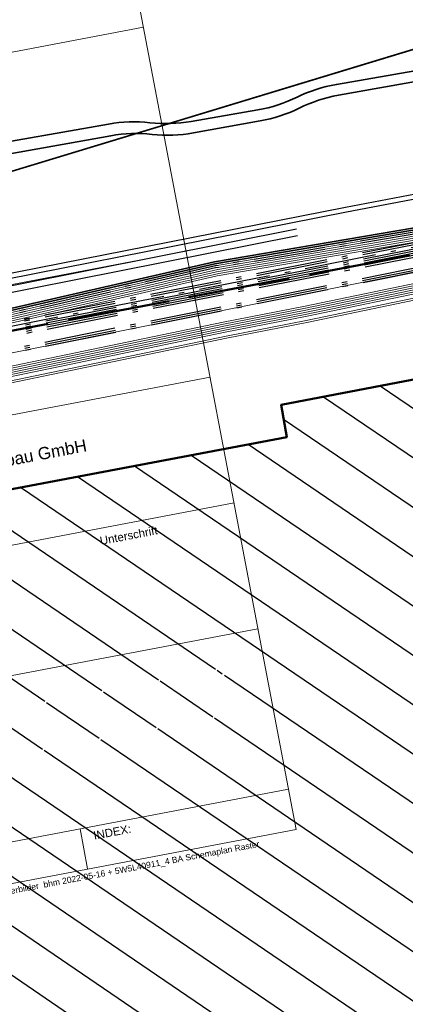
# Model space of a CAD drawing. Extents: x 3503739 to 3504470, y 5375172 to 5375561.
# Tile 84 of 121: x 3504156.07 to 3504165.5, y 5375360.19 to 5375384.3. Entities that reach past the tile are written whole.
import ezdxf

# ---------------------------------------------------------------- set-up
doc = ezdxf.new("R2010")
doc.units = 0
doc.header["$MEASUREMENT"] = 0
doc.linetypes.add('202', pattern=[2.64, 1.75, -0.38, 0.13, -0.38])
doc.linetypes.add('4', pattern=[6, 2.5, -0.5, 2.5, -0.5])
for name, color, linetype in [('1WB_LICHT_KSR', 7, 'Continuous'), ('4WB_BESTAND_1_BA', 7, 'Continuous'), ('4WB_G_LEITUNG', 7, 'Continuous'), ('4WB_WV_LEITUNG', 7, 'Continuous'), ('_4WP_NEUEGRENZE', 7, 'Continuous'), ('_4WP_STADT_BEW_S', 7, 'Continuous'), ('K_FLURSTUECKE', 7, 'Continuous'), ('K_GEBAEUDE', 7, 'Continuous'), ('W-SCHESTEMPEL1', 7, 'Continuous')]:
    doc.layers.add(name, color=color, linetype=linetype)
doc.styles.add('661', font='ARIAL.TTF', dxfattribs={"height": 0.15})
doc.styles.add('665', font='ARIAL.TTF', dxfattribs={"height": 0.2})
doc.styles.add('671', font='ARIAL.TTF', dxfattribs={"height": 0.3})

# ---------------------------------------------------------------- blocks, each defined once
blk = doc.blocks.new('_X0')
at = {"color": 252, "linetype": 'Continuous', "lineweight": 25}
for p, q in [((-12.005, 15.001), (-9.509, 13.303)), ((-13.394, 14.737), (6.455, 1.228)), ((-14.368, 14.19), (5.066, 0.964)), ((-15.236, 13.571), (3.677, 0.7)), ((-16.626, 13.308), (2.288, 0.435)), ((-18.017, 13.045), (0.899, 0.171)), ((-19.408, 12.782), (-0.432, -0.133)), ((-25.909, 12.368), (-18.815, 7.54)), ((-20.799, 12.519), (-0.402, -1.363)), ((-27.296, 12.102), (-20.206, 7.277)), ((-22.19, 12.256), (-16.034, 8.066)), ((-23.58, 11.993), (-17.425, 7.803)), ((-28.096, 10.227), (-8.388, -3.185)), ((-27.843, 8.845), (-9.772, -3.453)), ((-29.086, 8.482), (-11.156, -3.721)), ((-30.478, 8.219), (-12.54, -3.988)), ((-15.994, 8.039), (-15.868, 7.953)), ((-31.869, 7.957), (-13.924, -4.256)), ((-17.385, 7.776), (-16.094, 6.897)), ((-15.809, 7.914), (-1.585, -1.767)), ((-18.776, 7.513), (-17.484, 6.634)), ((-20.166, 7.25), (-18.875, 6.371)), ((-21.31, 6.818), (-20.266, 6.108)), ((-16.054, 6.87), (-2.967, -2.036)), ((-17.444, 6.607), (-4.348, -2.306)), ((-18.835, 6.344), (-5.73, -2.575)), ((-20.226, 6.081), (-7.004, -2.918))]:
    blk.add_line(p, q, dxfattribs=at)

msp = doc.modelspace()

# ---------------------------------------------------------------- linework, layer by layer
at = {"layer": '1WB_LICHT_KSR', "color": 190, "linetype": 'Continuous', "lineweight": 35}
for points in [[(3504211.482, 5375387.747), (3504204.093, 5375386.637), (3504200.361, 5375386.007), (3504198.385, 5375385.654), (3504197.529, 5375385.502), (3504197.127, 5375385.403), (3504196.903, 5375385.267), (3504196.197, 5375384.767), (3504195.376, 5375384.2), (3504194.928, 5375384.114), (3504190.09, 5375383.252), (3504184.33, 5375382.312), (3504178.06, 5375381.347), (3504170.886, 5375379.997), (3504166.111, 5375379.267), (3504160.829, 5375378.367), (3504155.198, 5375377.077), (3504137.903, 5375373.707), (3504132.982, 5375372.797), (3504109.346, 5375368.287), (3504102.663, 5375366.987), (3504097.025, 5375367.877), (3504085.013, 5375369.557)], [(3504166.119, 5375379.218), (3504160.839, 5375378.318), (3504155.209, 5375377.028), (3504137.913, 5375373.658), (3504132.991, 5375372.748), (3504109.355, 5375368.238), (3504109.053, 5375368.179), (3504102.664, 5375366.936), (3504097.018, 5375367.828), (3504085.006, 5375369.507)]]:
    msp.add_lwpolyline(points, dxfattribs=at)
at = {"layer": '4WB_BESTAND_1_BA', "color": 250, "linetype": '202', "lineweight": 25}
for points in [[(3504084.957, 5375369.157), (3504096.969, 5375367.485), (3504102.671, 5375366.579), (3504109.123, 5375367.836), (3504109.418, 5375367.895), (3504133.054, 5375372.405), (3504137.983, 5375373.315), (3504155.282, 5375376.685), (3504166.187, 5375378.826), (3504170.96, 5375379.556), (3504178.141, 5375380.906), (3504184.411, 5375381.871), (3504190.162, 5375382.811), (3504195.529, 5375383.768), (3504196.496, 5375384.302), (3504197.186, 5375384.911), (3504197.599, 5375385.159), (3504200.134, 5375385.614), (3504200.417, 5375385.664), (3504204.149, 5375386.294), (3504211.531, 5375387.404)], [(3504211.566, 5375387.159), (3504204.189, 5375386.049), (3504200.457, 5375385.419), (3504197.689, 5375384.919), (3504197.336, 5375384.706), (3504196.641, 5375384.097), (3504195.614, 5375383.528), (3504190.202, 5375382.566), (3504184.456, 5375381.626), (3504178.186, 5375380.661), (3504171, 5375379.311), (3504166.232, 5375378.581), (3504155.332, 5375376.44), (3504138.033, 5375373.07), (3504133.099, 5375372.16), (3504109.463, 5375367.65), (3504109.173, 5375367.591), (3504102.676, 5375366.324), (3504096.934, 5375367.24), (3504084.922, 5375368.907)], [(3504211.559, 5375387.208), (3504204.181, 5375386.098), (3504200.449, 5375385.468), (3504200.169, 5375385.418), (3504197.671, 5375384.967), (3504197.306, 5375384.747), (3504196.612, 5375384.138), (3504195.597, 5375383.576), (3504190.194, 5375382.615), (3504184.447, 5375381.675), (3504178.177, 5375380.71), (3504170.992, 5375379.36), (3504166.223, 5375378.63), (3504155.322, 5375376.489), (3504138.023, 5375373.119), (3504133.09, 5375372.209), (3504109.454, 5375367.699), (3504109.163, 5375367.64), (3504102.675, 5375366.375), (3504096.941, 5375367.289), (3504084.929, 5375368.957)], [(3504211.552, 5375387.257), (3504204.173, 5375386.147), (3504200.441, 5375385.517), (3504200.166, 5375385.468), (3504197.653, 5375385.015), (3504197.276, 5375384.788), (3504196.583, 5375384.179), (3504195.58, 5375383.624), (3504190.186, 5375382.664), (3504184.438, 5375381.724), (3504178.168, 5375380.759), (3504170.984, 5375379.409), (3504166.214, 5375378.679), (3504155.312, 5375376.538), (3504138.013, 5375373.168), (3504133.081, 5375372.258), (3504109.445, 5375367.748), (3504109.153, 5375367.689), (3504102.674, 5375366.426), (3504096.948, 5375367.338), (3504084.936, 5375369.007)], [(3504211.545, 5375387.306), (3504204.165, 5375386.196), (3504200.433, 5375385.566), (3504200.151, 5375385.516), (3504197.635, 5375385.063), (3504197.246, 5375384.829), (3504196.554, 5375384.22), (3504195.563, 5375383.672), (3504190.178, 5375382.713), (3504184.429, 5375381.773), (3504178.159, 5375380.808), (3504170.976, 5375379.458), (3504166.205, 5375378.728), (3504155.302, 5375376.587), (3504138.003, 5375373.217), (3504133.072, 5375372.307), (3504109.436, 5375367.797), (3504109.143, 5375367.738), (3504102.673, 5375366.477), (3504096.955, 5375367.387), (3504084.943, 5375369.057)], [(3504211.538, 5375387.355), (3504204.157, 5375386.245), (3504200.425, 5375385.615), (3504200.143, 5375385.565), (3504197.617, 5375385.111), (3504197.216, 5375384.87), (3504196.525, 5375384.261), (3504195.546, 5375383.72), (3504190.17, 5375382.762), (3504184.42, 5375381.822), (3504178.15, 5375380.857), (3504170.968, 5375379.507), (3504166.196, 5375378.777), (3504155.292, 5375376.636), (3504137.993, 5375373.266), (3504133.063, 5375372.356), (3504109.427, 5375367.846), (3504109.133, 5375367.787), (3504102.672, 5375366.528), (3504096.962, 5375367.436), (3504084.95, 5375369.107)], [(3504211.545, 5375386.954), (3504203.624, 5375385.716), (3504203.227, 5375385.676), (3504202.845, 5375385.376), (3504201.956, 5375384.652), (3504201.468, 5375384.505), (3504199.8, 5375384.296), (3504198.124, 5375384.086), (3504196.005, 5375383.547), (3504190.21, 5375382.517), (3504184.465, 5375381.577), (3504178.225, 5375380.436), (3504175.148, 5375379.841), (3504166.164, 5375378.301), (3504155.406, 5375376.141), (3504138.075, 5375372.845), (3504137.172, 5375372.678), (3504133.64, 5375372.019), (3504122.158, 5375369.841), (3504109.501, 5375367.447), (3504107.907, 5375367.141), (3504102.752, 5375366.161), (3504096.537, 5375367.076), (3504085.429, 5375368.676)], [(3504211.56, 5375386.855), (3504203.637, 5375385.617), (3504203.266, 5375385.579), (3504202.907, 5375385.298), (3504202.004, 5375384.562), (3504201.497, 5375384.409), (3504200.804, 5375384.32), (3504199.812, 5375384.196), (3504198.142, 5375383.988), (3504196.027, 5375383.449), (3504190.226, 5375382.419), (3504184.483, 5375381.479), (3504178.243, 5375380.338), (3504175.166, 5375379.743), (3504166.182, 5375378.203), (3504155.426, 5375376.043), (3504138.093, 5375372.747), (3504137.19, 5375372.58), (3504133.658, 5375371.921), (3504122.176, 5375369.743), (3504109.519, 5375367.349), (3504107.925, 5375367.043), (3504105.683, 5375366.616)], [(3504197.314, 5375385.046), (3504197.119, 5375384.931), (3504196.421, 5375384.439), (3504195.512, 5375383.816), (3504190.154, 5375382.86), (3504184.402, 5375381.92), (3504178.132, 5375380.955), (3504170.952, 5375379.605), (3504166.178, 5375378.875), (3504155.272, 5375376.734), (3504137.973, 5375373.364), (3504133.045, 5375372.454), (3504109.409, 5375367.944), (3504109.113, 5375367.885), (3504102.67, 5375366.63), (3504096.976, 5375367.534), (3504084.964, 5375369.207)], [(3504197.288, 5375385.089), (3504197.092, 5375384.973), (3504196.393, 5375384.48), (3504195.495, 5375383.864), (3504190.146, 5375382.909), (3504184.393, 5375381.969), (3504178.123, 5375381.004), (3504170.944, 5375379.654), (3504166.169, 5375378.924), (3504155.262, 5375376.783), (3504137.963, 5375373.413), (3504133.036, 5375372.503), (3504109.4, 5375367.993), (3504109.103, 5375367.934), (3504102.669, 5375366.681), (3504096.983, 5375367.583), (3504084.971, 5375369.257)], [(3504166.135, 5375379.12), (3504160.859, 5375378.22), (3504155.231, 5375376.93), (3504137.933, 5375373.56), (3504133.009, 5375372.65), (3504109.373, 5375368.14), (3504109.073, 5375368.081), (3504102.666, 5375366.834), (3504097.004, 5375367.73), (3504084.992, 5375369.407)], [(3504166.127, 5375379.169), (3504160.849, 5375378.269), (3504155.22, 5375376.979), (3504137.923, 5375373.609), (3504133, 5375372.699), (3504109.364, 5375368.189), (3504109.063, 5375368.13), (3504102.665, 5375366.885), (3504097.011, 5375367.779), (3504084.999, 5375369.457)], [(3504166.173, 5375378.252), (3504155.416, 5375376.092), (3504138.084, 5375372.796), (3504137.181, 5375372.629), (3504133.649, 5375371.97), (3504122.167, 5375369.792), (3504109.51, 5375367.398), (3504107.916, 5375367.092), (3504102.753, 5375366.11), (3504096.53, 5375367.027), (3504085.422, 5375368.627)]]:
    msp.add_lwpolyline(points, dxfattribs=at)
at = {"layer": '4WB_BESTAND_1_BA', "color": 7, "linetype": 'Continuous', "lineweight": 13}
for points in [[(3504198.345, 5375383.314), (3504197.918, 5375383.263), (3504195.01, 5375382.781), (3504192.747, 5375382.5), (3504178.61, 5375380.018), (3504177.407, 5375379.808), (3504175.826, 5375379.478), (3504170.949, 5375378.459), (3504166.26, 5375377.799), (3504163.039, 5375377.128), (3504161.075, 5375376.748), (3504155.531, 5375375.597), (3504154.957, 5375375.49), (3504137.259, 5375372.207), (3504133.728, 5375371.542), (3504122.246, 5375369.372), (3504108.534, 5375366.802), (3504107.709, 5375366.648), (3504102.834, 5375365.742), (3504096.286, 5375366.642), (3504085.372, 5375368.272)], [(3504085.379, 5375368.321), (3504096.293, 5375366.691), (3504102.833, 5375365.793), (3504107.7, 5375366.697), (3504108.525, 5375366.851), (3504122.237, 5375369.421), (3504133.719, 5375371.591), (3504137.25, 5375372.256), (3504154.948, 5375375.539), (3504155.521, 5375375.646), (3504161.065, 5375376.797), (3504163.029, 5375377.177), (3504166.251, 5375377.848), (3504170.94, 5375378.508), (3504175.816, 5375379.527), (3504177.398, 5375379.857), (3504178.601, 5375380.067), (3504192.74, 5375382.549), (3504195.003, 5375382.83), (3504197.911, 5375383.313), (3504198.339, 5375383.364)], [(3504198.333, 5375383.414), (3504197.904, 5375383.363), (3504194.996, 5375382.879), (3504192.733, 5375382.598), (3504178.592, 5375380.116), (3504177.389, 5375379.906), (3504175.806, 5375379.576), (3504170.931, 5375378.557), (3504166.242, 5375377.897), (3504163.019, 5375377.226), (3504161.055, 5375376.846), (3504155.511, 5375375.695), (3504154.939, 5375375.588), (3504137.241, 5375372.305), (3504133.71, 5375371.64), (3504122.228, 5375369.47), (3504108.516, 5375366.9), (3504107.691, 5375366.746), (3504102.832, 5375365.844), (3504096.3, 5375366.74), (3504085.386, 5375368.37)], [(3504198.327, 5375383.464), (3504197.897, 5375383.413), (3504194.989, 5375382.928), (3504192.726, 5375382.647), (3504178.583, 5375380.165), (3504177.38, 5375379.955), (3504175.796, 5375379.625), (3504170.922, 5375378.606), (3504166.233, 5375377.946), (3504163.009, 5375377.275), (3504161.045, 5375376.895), (3504155.501, 5375375.744), (3504154.93, 5375375.637), (3504137.232, 5375372.354), (3504133.701, 5375371.689), (3504122.219, 5375369.519), (3504108.507, 5375366.949), (3504107.682, 5375366.795), (3504102.831, 5375365.895), (3504096.307, 5375366.789), (3504085.393, 5375368.419)], [(3504085.358, 5375368.174), (3504096.272, 5375366.544), (3504102.836, 5375365.64), (3504107.727, 5375366.55), (3504108.552, 5375366.704), (3504122.264, 5375369.274), (3504133.746, 5375371.444), (3504137.277, 5375372.109), (3504154.975, 5375375.392), (3504155.551, 5375375.499), (3504161.095, 5375376.65), (3504163.059, 5375377.03), (3504166.278, 5375377.701), (3504170.967, 5375378.361), (3504175.846, 5375379.38), (3504177.425, 5375379.71), (3504178.628, 5375379.92), (3504192.761, 5375382.402), (3504195.024, 5375382.683), (3504197.932, 5375383.163), (3504198.357, 5375383.214)], [(3504085.365, 5375368.223), (3504096.279, 5375366.593), (3504102.835, 5375365.691), (3504107.718, 5375366.599), (3504108.543, 5375366.753), (3504122.255, 5375369.323), (3504133.737, 5375371.493), (3504137.268, 5375372.158), (3504154.966, 5375375.441), (3504155.541, 5375375.548), (3504161.085, 5375376.699), (3504163.049, 5375377.079), (3504166.269, 5375377.75), (3504170.958, 5375378.41), (3504175.836, 5375379.429), (3504177.416, 5375379.759), (3504178.619, 5375379.969), (3504192.754, 5375382.451), (3504195.017, 5375382.732), (3504197.925, 5375383.213), (3504198.351, 5375383.264)], [(3504166.303, 5375377.552), (3504163.089, 5375376.882), (3504161.125, 5375376.502), (3504155.581, 5375375.353), (3504155.002, 5375375.245), (3504137.304, 5375371.962), (3504133.774, 5375371.297), (3504122.291, 5375369.127), (3504108.579, 5375366.557), (3504107.754, 5375366.403), (3504102.839, 5375365.487), (3504096.251, 5375366.397), (3504085.337, 5375368.027)], [(3504166.295, 5375377.602), (3504163.079, 5375376.932), (3504161.115, 5375376.552), (3504155.571, 5375375.401), (3504154.993, 5375375.294), (3504137.295, 5375372.011), (3504133.765, 5375371.346), (3504122.282, 5375369.176), (3504108.57, 5375366.606), (3504107.745, 5375366.452), (3504102.838, 5375365.538), (3504096.258, 5375366.446), (3504085.344, 5375368.076)]]:
    msp.add_lwpolyline(points, dxfattribs=at)
at = {"layer": '4WB_BESTAND_1_BA', "color": 116, "linetype": 'Continuous', "lineweight": 13}
for points in [[(3504166.159, 5375378.972), (3504160.936, 5375378.081), (3504155.263, 5375376.783), (3504137.962, 5375373.413), (3504133.036, 5375372.503), (3504109.401, 5375367.993), (3504109.102, 5375367.934), (3504102.669, 5375366.681), (3504096.982, 5375367.582), (3504084.955, 5375369.26)], [(3504085.007, 5375369.404), (3504097.005, 5375367.731), (3504102.666, 5375366.834), (3504109.074, 5375368.081), (3504109.372, 5375368.14), (3504133.009, 5375372.65), (3504137.934, 5375373.56), (3504155.232, 5375376.93), (3504160.859, 5375378.22), (3504166.135, 5375379.121)], [(3504085.015, 5375369.454), (3504097.012, 5375367.78), (3504102.665, 5375366.885), (3504109.064, 5375368.13), (3504109.363, 5375368.189), (3504133, 5375372.699), (3504137.924, 5375373.609), (3504155.221, 5375376.979), (3504160.896, 5375378.277), (3504166.127, 5375379.17)], [(3504166.167, 5375378.923), (3504160.899, 5375378.024), (3504155.274, 5375376.734), (3504137.972, 5375373.364), (3504133.045, 5375372.454), (3504109.41, 5375367.944), (3504109.112, 5375367.885), (3504102.67, 5375366.63), (3504096.975, 5375367.533), (3504084.949, 5375369.21)]]:
    msp.add_lwpolyline(points, dxfattribs=at)
at = {"layer": '4WB_BESTAND_1_BA', "color": 251, "linetype": 'Continuous', "lineweight": 13}
for points in [[(3504166.151, 5375379.022), (3504160.879, 5375378.122), (3504155.253, 5375376.832), (3504137.953, 5375373.462), (3504133.027, 5375372.552), (3504109.391, 5375368.042), (3504109.093, 5375367.983), (3504102.668, 5375366.732), (3504096.99, 5375367.632), (3504084.978, 5375369.307)], [(3504166.143, 5375379.071), (3504160.916, 5375378.179), (3504155.242, 5375376.881), (3504137.943, 5375373.511), (3504133.018, 5375372.601), (3504109.382, 5375368.091), (3504109.083, 5375368.032), (3504102.667, 5375366.783), (3504096.997, 5375367.681), (3504084.985, 5375369.357)]]:
    msp.add_lwpolyline(points, dxfattribs=at)
at = {"layer": '4WB_BESTAND_1_BA', "color": 35, "linetype": 'Continuous', "lineweight": 13}
msp.add_lwpolyline([(3504166.181, 5375378.212), (3504155.424, 5375376.052), (3504138.092, 5375372.756), (3504137.189, 5375372.589), (3504133.657, 5375371.93), (3504122.175, 5375369.752), (3504109.518, 5375367.358), (3504107.923, 5375367.052), (3504105.677, 5375366.625), (3504105.537, 5375366.457), (3504105.462, 5375366.237), (3504105.594, 5375365.547), (3504106.228, 5375362.12), (3504106.585, 5375359.19), (3504106.757, 5375358.755), (3504108.278, 5375355.223), (3504109.365, 5375352.799), (3504109.825, 5375352.413), (3504112.259, 5375351.396)], dxfattribs=at)
at = {"layer": '4WB_G_LEITUNG', "color": 6, "linetype": 'Continuous', "lineweight": 25}
for points in [[(3504085.477, 5375370.552), (3504097.382, 5375368.712), (3504103.166, 5375368.061), (3504109.274, 5375369.243), (3504121.004, 5375371.493), (3504132.565, 5375373.562), (3504133.716, 5375373.742), (3504134.949, 5375373.882), (3504140.444, 5375375.053), (3504152.251, 5375377.263), (3504164.06, 5375379.593), (3504175.875, 5375381.843), (3504187.576, 5375383.913), (3504199.26, 5375386.373), (3504204.957, 5375387.533), (3504211.05, 5375388.662), (3504223.011, 5375390.112), (3504223.231, 5375390.163), (3504230.399, 5375391.802), (3504234.778, 5375392.122), (3504242.124, 5375392.542), (3504246.704, 5375392.722), (3504246.978, 5375392.732)], [(3504246.974, 5375392.842), (3504246.699, 5375392.832), (3504242.119, 5375392.652), (3504234.771, 5375392.232), (3504230.382, 5375391.911), (3504223.206, 5375390.27), (3504222.992, 5375390.221), (3504211.033, 5375388.771), (3504204.936, 5375387.641), (3504199.237, 5375386.48), (3504187.555, 5375384.021), (3504175.855, 5375381.951), (3504164.039, 5375379.701), (3504152.23, 5375377.371), (3504140.423, 5375375.161), (3504134.932, 5375373.991), (3504133.701, 5375373.851), (3504132.546, 5375373.671), (3504120.984, 5375371.601), (3504109.253, 5375369.351), (3504103.161, 5375368.172), (3504097.397, 5375368.821), (3504085.494, 5375370.661)]]:
    msp.add_lwpolyline(points, dxfattribs=at)
at = {"layer": '4WB_WV_LEITUNG', "color": 4, "linetype": 'Continuous', "lineweight": 25}
for points in [[(3504082.938, 5375370.735), (3504094.794, 5375368.698), (3504103.106, 5375367.465), (3504109.3, 5375368.878), (3504121.159, 5375371.278), (3504132.997, 5375373.108), (3504133.821, 5375373.288), (3504134.42, 5375373.419), (3504140.448, 5375374.748), (3504150.942, 5375376.648), (3504162.866, 5375379.018)], [(3504082.965, 5375370.893), (3504094.819, 5375368.856), (3504103.099, 5375367.628), (3504109.267, 5375369.035), (3504121.131, 5375371.435), (3504132.968, 5375373.265), (3504133.786, 5375373.445), (3504134.385, 5375373.576), (3504140.417, 5375374.905), (3504150.912, 5375376.805), (3504162.835, 5375379.175)]]:
    msp.add_lwpolyline(points, dxfattribs=at)
at = {"layer": '_4WP_NEUEGRENZE', "color": 7, "linetype": '4', "lineweight": 50}
msp.add_lwpolyline([(3504100.614, 5375362.972), (3504146.062, 5375371.536), (3504145.468, 5375374.709), (3504168.883, 5375379.145), (3504169.469, 5375376.032), (3504232.869, 5375388.699), (3504233.364, 5375386.05), (3504241.5, 5375387.58), (3504267.489, 5375392.467), (3504286.796, 5375396.097), (3504304.757, 5375399.475), (3504315.022, 5375401.405)], dxfattribs=at)
at = {"layer": '_4WP_STADT_BEW_S', "color": 142, "linetype": 'Continuous', "lineweight": 35}
msp.add_lwpolyline([(3504192.723, 5375387.93), (3504187.474, 5375386.904), (3504184.793, 5375386.38), (3504172.607, 5375384.252), (3504163.814, 5375382.717, 0.070922), (3504162.855, 5375382.405, -0.070918), (3504161.896, 5375382.094), (3504160.264, 5375381.809, -0.070631), (3504159.252, 5375381.777, 0.070634), (3504158.241, 5375381.744), (3504154.88, 5375381.158), (3504154.325, 5375381.357), (3504152.691, 5375381.061), (3504152.207, 5375380.651), (3504125.695, 5375375.656), (3504125.645, 5375375.582, -0.236691), (3504119.374, 5375372.101), (3504116.104, 5375371.963, -0.083182), (3504114.258, 5375372.194), (3504101.428, 5375376.022, 0.222583), (3504098.707, 5375375.616, -0.093318), (3504096.613, 5375374.731), (3504096.365, 5375375.23)], format="xyb", dxfattribs=at)
at = {"layer": '_4WP_STADT_BEW_S', "color": 5, "linetype": 'Continuous', "lineweight": 35}
msp.add_lwpolyline([(3504184.831, 5375386.184), (3504163.864, 5375382.45, 0.070894), (3504162.906, 5375382.135, -0.07089), (3504161.948, 5375381.82), (3504160.317, 5375381.529, -0.071787), (3504159.306, 5375381.493, 0.071046), (3504158.295, 5375381.458), (3504154.86, 5375380.846), (3504154.299, 5375381.047), (3504152.823, 5375380.78), (3504152.34, 5375380.371), (3504125.662, 5375375.344, -0.230644), (3504119.381, 5375371.951), (3504116.11, 5375371.814, -0.083182), (3504114.215, 5375372.05), (3504101.386, 5375375.878, 0.222584), (3504098.79, 5375375.491, -0.105774), (3504096.34, 5375374.526), (3504077.01, 5375371.316)], format="xyb", dxfattribs=at)
at = {"layer": 'K_FLURSTUECKE', "color": 252, "linetype": 'Continuous', "lineweight": 35}
for p, q in [((3504146.066, 5375377.609), (3504166.354, 5375383.771)), ((3504166.354, 5375383.771), (3504146.066, 5375377.609)), ((3504146.066, 5375377.609), (3504166.354, 5375383.771)), ((3504166.354, 5375383.771), (3504146.066, 5375377.609))]:
    msp.add_line(p, q, dxfattribs=at)
at = {"layer": 'K_GEBAEUDE', "color": 252, "linetype": 'Continuous', "lineweight": 50}
msp.add_lwpolyline([(3504170.34, 5375357.5), (3504152.24, 5375354), (3504152.66, 5375351.8), (3504152.56, 5375351.78), (3504146.17, 5375350.57), (3504145.51, 5375354.2), (3504145.64, 5375354.22), (3504144.35, 5375360.95), (3504143.02, 5375367.91), (3504149.07, 5375369.05), (3504148.49, 5375372.22), (3504152.66, 5375373.02), (3504153.04, 5375373.08), (3504153.19, 5375372.3), (3504162.6, 5375374.08), (3504162.46, 5375374.87), (3504166.98, 5375375.73)], dxfattribs=at)
msp.add_lwpolyline([(3504170.34, 5375357.5), (3504152.24, 5375354), (3504152.66, 5375351.8), (3504152.56, 5375351.78), (3504146.17, 5375350.57), (3504145.51, 5375354.2), (3504145.64, 5375354.22), (3504144.35, 5375360.95), (3504143.02, 5375367.91), (3504149.07, 5375369.05), (3504148.49, 5375372.22), (3504152.66, 5375373.02), (3504153.04, 5375373.08), (3504153.19, 5375372.3), (3504162.6, 5375374.08), (3504162.46, 5375374.87), (3504166.98, 5375375.73)], dxfattribs=at)
at = {"layer": 'W-SCHESTEMPEL1', "color": 7, "linetype": 'Continuous', "lineweight": 13}
for p, q in [((3504157.471, 5375392.665), (3504162.831, 5375364.47)), ((3504141.903, 5375380.849), (3504159.096, 5375384.117)), ((3504142.946, 5375375.36), (3504160.139, 5375378.628)), ((3504143.532, 5375372.278), (3504160.725, 5375375.546)), ((3504144.118, 5375369.196), (3504161.311, 5375372.464)), ((3504144.704, 5375366.114), (3504161.897, 5375369.382)), ((3504145.451, 5375362.184), (3504162.644, 5375365.453)), ((3504157.73, 5375363.501), (3504157.543, 5375364.483)), ((3504145.638, 5375361.202), (3504162.831, 5375364.47))]:
    msp.add_line(p, q, dxfattribs=at)

# ---------------------------------------------------------------- block references
at = {"layer": 'K_GEBAEUDE'}
msp.add_blockref('_X0', (3504176.89, 5375360.33), dxfattribs=at)

# ---------------------------------------------------------------- texts
at = {"layer": 'W-SCHESTEMPEL1', "color": 7, "linetype": 'Continuous'}
for s, height, style, p in [('Breinlinger Ingenieure Tiefbau GmbH', 0.3, '671', (3504150.91, 5375372.438)), ('Unterschrift', 0.2, '665', (3504158.05, 5375371.435)), ('INDEX:', 0.2, '665', (3504157.893, 5375364.218))]:
    msp.add_text(s, height=height, rotation=10.764, dxfattribs=dict(at, style=style)).set_placement(p)
at = {"layer": 'W-SCHESTEMPEL1', "color": 252, "linetype": 'Continuous', "style": '661'}
msp.add_text('5W5L40711_4 BA Schemaplan 2022-06-14 + 5W5L40811_4 BA Schemaplan Rasterbilder  bhm 2022-05-16 + 5W5L40911_4 BA Schemaplan Raster', height=0.15, rotation=10.764, dxfattribs=at).set_placement((3504148.292, 5375361.449))

doc.saveas('drawing.dxf')
